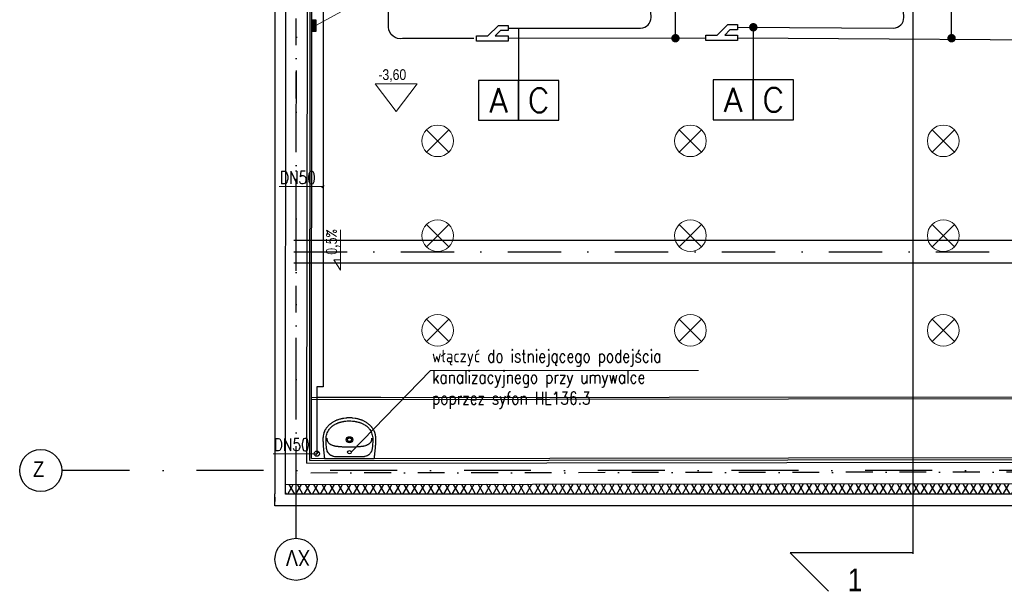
# Model space of a CAD drawing. Header units: millimetres. Extents: x -32221 to 212500, y 31663 to 93766.
# Tile 239 of 256: x 76903 to 86252, y 32516 to 37946. Entities that reach past the tile are written whole.
import ezdxf
from ezdxf.enums import TextEntityAlignment as Align

# ---------------------------------------------------------------- set-up
doc = ezdxf.new("R2010")
doc.units = ezdxf.units.MM
doc.linetypes.add('DASHDOTX2', pattern=[50.8, 25.4, -12.7, 0, -12.7])
for name, color, linetype in [('DVM_JOINT', 1, 'Continuous'), ('DVM_PIPE', 3, 'Continuous'), ('DVM_PIPE_MARK', 6, 'Continuous'), ('Freon sterowanie', 4, 'Continuous'), ('osie', 250, 'Continuous'), ('Sciany', 250, 'Continuous'), ('skropliny', 5, 'Continuous'), ('Wyposazenie', 250, 'Continuous')]:
    doc.layers.add(name, color=color, linetype=linetype)
for name, color, linetype, lineweight in [('lampy', 30, 'Continuous', 9), ('opis', 250, 'Continuous', 15), ('Opisy', 250, 'Continuous', 13)]:
    doc.layers.add(name, color=color, linetype=linetype, lineweight=lineweight)
doc.styles.add('DVM_DEFAULT', font='romans.shx', dxfattribs={"bigfont": 'whgtxt.shx'})
doc.styles.get("Standard").update_dxf_attribs({"font": 'ARIALN.TTF'})

# ---------------------------------------------------------------- blocks, each defined once
blk = doc.blocks.new('AC_RF')
at = {"layer": 'DVM_JOINT'}
blk.add_lwpolyline([(-150, 25), (-150, -25), (-42.3, -25), (57.7, -125), (150, -125), (150, -75), (78.4, -75), (28.4, -25), (150, -25), (150, 25), (-150, 25)], dxfattribs=at)
blk = doc.blocks.new('PIPE_MARK_LG')
at = {"layer": 'DVM_PIPE_MARK', "color": 0}
for p, q in [((0, 190), (-380, 190)), ((-380, 190), (-380, -190)), ((380, 190), (0, 190)), ((0, 190), (0, -190)), ((0, -190), (0, 190)), ((380, -190), (380, 190)), ((-380, -190), (0, -190)), ((0, -190), (380, -190))]:
    blk.add_line(p, q, dxfattribs=at)
at = {"layer": 'DVM_PIPE_MARK', "color": 0, "style": 'DVM_DEFAULT'}
for tag, p in [('L', (-190, 0)), ('G', (190, 0))]:
    blk.add_attdef(tag, text='', height=230, dxfattribs=at).set_placement(p, align=Align.MIDDLE)

msp = doc.modelspace()

# ---------------------------------------------------------------- hatches: boundary and pattern name
at = {"layer": 'Freon sterowanie'}
msp.add_hatch(color=256, dxfattribs=at).paths.add_polyline_path([(79714.742, 37944.959), (79678.549, 37944.959), (79678.549, 37835.145), (79714.742, 37835.145)])
at = {"layer": 'Sciany', "transparency": 33554687}
h = msp.add_hatch(dxfattribs=at)
h.set_pattern_fill('DIAMONDS', color=256, scale=21.298246, angle=360, style=0)
h.set_pattern_definition([(60, (74679.455, 27072.76), (-58.56231, 33.81097), []), (120, (74679.455, 27072.76), (-58.56231, -33.81097), [])])
h.paths.add_polyline_path([(88656.625, 62052.787), (79453.975, 62062.25), (79453.975, 61960.019), (88656.519, 61950.599)])
h.paths.add_polyline_path([(90450.502, 59450.093), (90442.433, 62050.95), (89849.325, 62051.56), (89849.219, 61949.228), (90340.202, 61948.719), (90347.912, 59463.521)])
h.paths.add_polyline_path([(89271.837, 47649.75), (89271.837, 50675.258), (89166.831, 50684.438), (89169.606, 47649.62)])
h.paths.add_polyline_path([(90134.206, 47841.043), (90143.718, 47841.033), (90340.202, 47840.829), (90347.912, 45355.632), (90450.502, 45342.204), (90442.433, 47943.061), (90152.927, 47943.33), (90134.217, 47943.347), (90134.251, 47884.562)])
h.paths.add_polyline_path([(79426.116, 33439.499), (89271.837, 33439.499), (89271.837, 36567.368), (89166.831, 36576.548), (89169.606, 33541.73), (79426.206, 33529.807)])

# ---------------------------------------------------------------- linework, layer by layer
msp.add_line((80333.331, 34356.461), (79733.331, 34356.461))
at = {"layer": 'DVM_PIPE'}
for points in [[(81541.082, 37867.319), (82798.708, 37867.319, 0.41421356), (82898.708, 37967.319), (82856.144, 38755.896)], [(83719.177, 37874.901), (85198.708, 37867.319, 0.41421356), (85298.708, 37967.319), (85256.144, 38755.896)], [(83719.177, 37774.509), (87556.802, 37747.588, 0.41421356), (87656.802, 37847.588), (87611.446, 38668.099)], [(81215.46, 37767.319), (80539.771, 37767.319, -0.45923378), (80405.743, 37874.142), (80407.036, 38257.924)]]:
    msp.add_lwpolyline(points, format="xyb", dxfattribs=at)
msp.add_lwpolyline([(81541.082, 37770.132), (83419.177, 37774.509)], dxfattribs=at)
at = {"layer": 'DVM_PIPE_MARK'}
for p, q in [((83130.126, 37770.132), (83130.126, 38270.132)), ((85751.614, 37770.132), (85751.614, 38270.132)), ((81641.082, 37870.132), (81641.082, 37370.132)), ((83869.177, 37874.509), (83869.177, 37374.509))]:
    msp.add_line(p, q, dxfattribs=at)
at = {"layer": 'DVM_PIPE_MARK', "const_width": 40}
for points in [[(83849.177, 37874.509, -1), (83889.177, 37874.509, -1), (83889.177, 37874.509, -1)], [(83110.126, 37770.132, -1), (83150.126, 37770.132, -1), (83150.126, 37770.132, -1)], [(85731.614, 37770.132, -1), (85771.614, 37770.132, -1), (85771.614, 37770.132, -1)]]:
    msp.add_lwpolyline(points, format="xyb", close=True, dxfattribs=at)
at = {"layer": 'Freon sterowanie'}
msp.add_lwpolyline([(79678.549, 37835.145), (79678.549, 37944.959), (79714.742, 37944.959), (79714.742, 37835.145)], close=True, dxfattribs=at)
at = {"layer": 'lampy'}
for p, q in [((80766.2, 36901.014), (80978.332, 36688.882)), ((80978.332, 36901.014), (80766.2, 36688.882)), ((83166.2, 36901.014), (83378.332, 36688.882)), ((83378.332, 36901.014), (83166.2, 36688.882)), ((85566.2, 36901.014), (85778.332, 36688.882)), ((85778.332, 36901.014), (85566.2, 36688.882)), ((80766.2, 36001.014), (80978.332, 35788.882)), ((80978.332, 36001.014), (80766.2, 35788.882)), ((83166.2, 36001.014), (83378.332, 35788.882)), ((83378.332, 36001.014), (83166.2, 35788.882)), ((85566.2, 36001.014), (85778.332, 35788.882)), ((85778.332, 36001.014), (85566.2, 35788.882)), ((80766.2, 35101.014), (80978.332, 34888.882)), ((80978.332, 35101.014), (80766.2, 34888.882)), ((83166.2, 35101.014), (83378.332, 34888.882)), ((83378.332, 35101.014), (83166.2, 34888.882)), ((85566.2, 35101.014), (85778.332, 34888.882)), ((85778.332, 35101.014), (85566.2, 34888.882))]:
    msp.add_line(p, q, dxfattribs=at)
for centre in [(80872.266, 36794.948), (83272.266, 36794.948), (85672.266, 36794.948), (80872.266, 35894.948), (83272.266, 35894.948), (85672.266, 35894.948), (80872.266, 34994.948), (83272.266, 34994.948), (85672.266, 34994.948)]:
    msp.add_circle(centre, 150, dxfattribs=at)
at = {"layer": 'opis'}
for p, q in [((79714.742, 37890.052), (80262.267, 38192.394)), ((79772.7, 36348.933), (79795.17, 36371.403)), ((79368.094, 36360.168), (79783.935, 36360.168)), ((79948.666, 35568.051), (79948.666, 35950.268)), ((79948.666, 35568.051), (79887.753, 35665.393)), ((79887.753, 35665.393), (79948.666, 35665.393)), ((80803.283, 34614.647), (80050.737, 33836.852)), ((80803.283, 34614.647), (83348.996, 34614.647)), ((79309.439, 33823.222), (79725.28, 33823.222)), ((79714.045, 33811.987), (79736.515, 33834.457))]:
    msp.add_line(p, q, dxfattribs=at)
at = {"layer": 'Opisy'}
for p, q in [((80477.599, 37072.624), (80277.92, 37337.199)), ((80277.92, 37337.199), (80677.278, 37337.199)), ((80477.599, 37072.624), (80677.278, 37337.199))]:
    msp.add_line(p, q, dxfattribs=at)
at = {"layer": 'osie'}
for p, q in [((85384.008, 64401.551), (85384.008, 32871.067)), ((79505.474, 35851.817), (89040.035, 35851.817)), ((89040.035, 35631.817), (79505.074, 35631.817)), ((85384.008, 32882.166), (84217.731, 32882.166)), ((84217.731, 32882.166), (84584.375, 32515.522))]:
    msp.add_line(p, q, dxfattribs=at)
at = {"layer": 'osie', "linetype": 'DASHDOTX2', "ltscale": 25}
for p, q in [((79527.066, 33019.002), (79550.699, 62731.446)), ((93188.295, 33662.497), (77303.49, 33662.497))]:
    msp.add_line(p, q, dxfattribs=at)
at = {"layer": 'osie', "linetype": 'DASHDOTX2', "ltscale": 20}
msp.add_line((79505.274, 35741.817), (89040.035, 35741.817), dxfattribs=at)
at = {"layer": 'osie'}
for centre in [(77103.49, 33662.497), (79527.066, 32819.002)]:
    msp.add_circle(centre, 200, dxfattribs=at)
at = {"layer": 'Sciany', "linetype": 'DASHDOTX2', "ltscale": 10}
for p, q in [((79528.63, 33639.4), (79528.63, 47739.724)), ((89067.244, 33651.398), (79528.63, 33639.4))]:
    msp.add_line(p, q, dxfattribs=at)
at = {"layer": 'Sciany'}
for p, q in [((79327.03, 46097.801), (79327.03, 33442.474)), ((79426.116, 33439.499), (79438.73, 46095.596)), ((79657.803, 33759.658), (79668.493, 46108.508)), ((79674.847, 33776.718), (79685.96, 46125.101)), ((79630.793, 33734.066), (79643.108, 46082.956)), ((79675.353, 34338.967), (88938.547, 34350.744)), ((79675.369, 34356.006), (88921.488, 34367.761)), ((79630.793, 33759.624), (79630.819, 33759.624)), ((79657.803, 33759.658), (88939.284, 33771.459)), ((79674.847, 33776.718), (88922.226, 33788.476)), ((79630.793, 33734.066), (88964.883, 33745.933)), ((79426.206, 33529.807), (89169.606, 33541.73)), ((79326.892, 33408.875), (79326.917, 33367.29)), ((79326.917, 33328.748), (79326.988, 33399.877)), ((79326.988, 33399.877), (79327.03, 33442.474)), ((89271.837, 33439.499), (79426.116, 33439.499)), ((89382.588, 33328.748), (79326.917, 33328.748))]:
    msp.add_line(p, q, dxfattribs=at)
at = {"layer": 'skropliny'}
for p, q in [((79783.935, 44728.49), (79783.935, 34458.504)), ((79783.935, 34458.504), (79725.28, 34458.504)), ((79725.28, 34458.504), (79725.28, 33823.222))]:
    msp.add_line(p, q, dxfattribs=at)
msp.add_circle((79725.28, 33823.222), 25, dxfattribs=at)
at = {"layer": 'Wyposazenie'}
for points in [[(80284.067, 33923.997), (80284.067, 33924.464), (80284.321, 33929.134), (80284.575, 33933.571), (80284.829, 33938.242), (80284.829, 33942.679), (80285.083, 33947.349), (80285.083, 33968.834), (80284.829, 33972.804), (80284.575, 33977.007), (80284.321, 33983.079), (80282.798, 33994.289), (80282.036, 33999.66), (80280.766, 34005.031), (80279.75, 34009.935), (80278.481, 34014.839), (80275.433, 34024.18), (80271.878, 34033.054), (80270.098, 34037.258), (80268.069, 34041.228), (80265.784, 34045.197), (80263.752, 34049.167), (80261.213, 34052.904), (80258.928, 34056.874), (80256.388, 34060.61), (80253.849, 34064.113), (80251.053, 34067.85), (80248.262, 34071.353), (80245.469, 34075.089), (80242.676, 34078.592), (80239.629, 34082.328), (80235.819, 34086.298), (80224.646, 34096.574), (80220.075, 34099.843), (80216.01, 34103.346), (80211.949, 34106.849), (80207.886, 34110.118), (80203.823, 34113.154), (80199.506, 34116.19), (80195.443, 34118.992), (80191.126, 34121.795), (80178.176, 34129.501), (80173.605, 34131.603), (80169.288, 34133.938), (80164.717, 34136.04), (80160.4, 34137.908), (80155.067, 34140.01), (80149.989, 34141.878), (80144.656, 34143.746), (80139.577, 34145.614), (80134.499, 34147.249), (80129.166, 34148.884), (80124.087, 34150.518), (80119.009, 34151.92), (80113.676, 34153.087), (80108.597, 34154.488), (80098.44, 34156.824), (80093.107, 34157.758), (80088.029, 34158.692), (80067.714, 34161.494), (80062.635, 34161.961), (80057.556, 34162.195), (80052.478, 34162.662), (80047.653, 34162.895), (80020.736, 34162.895), (80015.657, 34162.662), (80010.578, 34162.195), (80005.5, 34161.961), (80000.421, 34161.494), (79980.106, 34158.692), (79969.949, 34156.824), (79964.616, 34155.656), (79959.537, 34154.488), (79954.459, 34153.087), (79949.38, 34151.92), (79944.047, 34150.518), (79933.89, 34147.249), (79928.557, 34145.614), (79923.479, 34143.746), (79918.146, 34141.878), (79913.067, 34140.01), (79907.989, 34137.908), (79903.418, 34136.04), (79898.847, 34133.938), (79894.53, 34131.603), (79889.959, 34129.501), (79877.009, 34121.795), (79872.946, 34118.992), (79868.629, 34116.19), (79864.566, 34113.154), (79860.249, 34110.118), (79856.186, 34106.849), (79848.06, 34099.843), (79843.489, 34096.574), (79832.316, 34086.298), (79828.507, 34082.328), (79825.714, 34078.592), (79822.666, 34075.089), (79819.873, 34071.353), (79817.08, 34067.85), (79814.54, 34064.113), (79811.747, 34060.61), (79809.208, 34056.874), (79806.922, 34052.904), (79804.637, 34049.167), (79802.352, 34045.197), (79798.289, 34037.258), (79796.257, 34033.054), (79792.702, 34024.18), (79791.178, 34019.509), (79789.909, 34014.839), (79788.385, 34009.935), (79787.369, 34005.031), (79785.338, 33994.289), (79784.576, 33988.684), (79784.068, 33983.079), (79783.56, 33977.007), (79783.306, 33972.804), (79783.053, 33968.834), (79783.053, 33947.349), (79783.306, 33942.679), (79783.56, 33938.242), (79783.56, 33933.571), (79783.814, 33929.134), (79784.068, 33924.464), (79784.068, 33923.997), (79784.322, 33920.961), (79784.322, 33916.524), (79784.576, 33912.087), (79785.846, 33888.734), (79786.354, 33883.83), (79786.608, 33879.159), (79788.639, 33859.543), (79788.893, 33854.639), (79789.401, 33849.735), (79790.163, 33844.831), (79792.702, 33820.31), (79793.464, 33815.406), (79795.495, 33795.79), (79796.003, 33791.119), (79796.511, 33786.215), (79797.273, 33781.545), (79797.527, 33776.874), (80270.609, 33776.874), (80271.117, 33781.545), (80271.622, 33786.215), (80272.132, 33791.119), (80272.64, 33795.79), (80273.146, 33800.694), (80273.656, 33805.598), (80274.164, 33810.502), (80274.926, 33815.406), (80276.957, 33835.023), (80277.719, 33839.927), (80280.258, 33864.447), (80280.512, 33869.351), (80281.528, 33879.159), (80281.782, 33883.83), (80282.29, 33888.734), (80282.798, 33898.075), (80283.305, 33902.746), (80283.559, 33907.416), (80283.559, 33912.087), (80284.067, 33920.961)], [(80034.194, 34135.573), (80043.844, 34135.106), (80048.923, 34134.872), (80063.397, 34133.471), (80068.476, 34133.004), (80082.95, 34130.902), (80087.775, 34129.968), (80092.599, 34129.267), (80097.424, 34128.333), (80101.995, 34127.166), (80106.82, 34125.998), (80115.961, 34123.663), (80120.786, 34122.262), (80125.357, 34121.094), (80129.674, 34119.459), (80134.245, 34118.058), (80138.816, 34116.423), (80143.133, 34114.789), (80156.083, 34109.184), (80168.272, 34102.879), (80172.335, 34100.544), (80179.953, 34095.873), (80184.016, 34093.304), (80188.079, 34091.202), (80191.888, 34088.867), (80194.935, 34086.765), (80198.236, 34083.963), (80201.792, 34080.927), (80205.093, 34077.891), (80208.14, 34074.855), (80211.441, 34071.586), (80214.234, 34068.317), (80217.282, 34064.814), (80222.868, 34057.808), (80226.677, 34052.203), (80233.279, 34042.162), (80239.121, 34031.653), (80244.199, 34020.677), (80248.262, 34009.468), (80251.31, 33998.025), (80253.849, 33986.349), (80255.119, 33974.672), (80255.624, 33962.762), (80255.624, 33936.607), (80254.357, 33910.452), (80252.071, 33884.297), (80251.564, 33879.393), (80250.802, 33874.489), (80250.04, 33869.818), (80249.024, 33865.148), (80248.008, 33860.711), (80245.469, 33852.304), (80243.945, 33848.334), (80242.422, 33844.597), (80240.644, 33840.861), (80238.613, 33837.124), (80236.579, 33833.855), (80234.549, 33830.352), (80232.264, 33827.316), (80227.185, 33821.245), (80224.646, 33818.676), (80221.598, 33815.873), (80218.805, 33813.538), (80215.758, 33811.203), (80212.457, 33808.868), (80209.156, 33806.999), (80205.601, 33804.898), (80202.045, 33803.263), (80198.236, 33801.628), (80194.173, 33799.993), (80190.364, 33798.592), (80181.731, 33796.257), (80177.414, 33795.323), (80172.843, 33794.389), (80168.018, 33793.688), (80163.193, 33793.221), (80158.115, 33792.754), (80147.957, 33792.287), (79920.431, 33792.287), (79915.099, 33792.521), (79910.02, 33792.754), (79904.941, 33793.221), (79900.117, 33793.688), (79895.546, 33794.389), (79886.404, 33796.257), (79882.087, 33797.425), (79878.024, 33798.592), (79873.961, 33799.993), (79869.898, 33801.628), (79866.343, 33803.263), (79862.534, 33804.898), (79859.233, 33806.999), (79855.678, 33808.868), (79852.631, 33811.203), (79849.33, 33813.538), (79846.536, 33815.873), (79843.743, 33818.676), (79840.95, 33821.245), (79835.871, 33827.316), (79833.586, 33830.352), (79831.554, 33833.855), (79829.523, 33837.124), (79824.19, 33848.334), (79822.666, 33852.304), (79820.127, 33860.711), (79819.111, 33865.148), (79818.096, 33869.818), (79817.334, 33874.489), (79816.572, 33879.393), (79816.064, 33884.297), (79813.778, 33910.452), (79812.509, 33936.607), (79812.509, 33962.762), (79813.017, 33974.672), (79814.54, 33986.349), (79816.826, 33998.025), (79820.127, 34009.468), (79824.19, 34020.677), (79829.015, 34031.653), (79834.855, 34042.162), (79841.458, 34052.203), (79842.727, 34054.072), (79845.52, 34057.808), (79848.06, 34061.311), (79850.853, 34064.814), (79853.9, 34068.317), (79859.995, 34074.855), (79869.898, 34083.963), (79873.199, 34086.765), (79876.501, 34088.867), (79880.31, 34091.202), (79884.119, 34093.304), (79888.182, 34095.873), (79895.8, 34100.544), (79899.863, 34102.879), (79907.989, 34107.082), (79912.305, 34109.184), (79916.368, 34111.052), (79925.002, 34114.789), (79929.573, 34116.423), (79933.89, 34118.058), (79938.461, 34119.459), (79943.032, 34121.094), (79947.602, 34122.262), (79952.173, 34123.663), (79956.744, 34124.83), (79961.569, 34125.998), (79966.14, 34127.166), (79970.964, 34128.333), (79975.789, 34129.267), (79980.36, 34129.968), (79985.185, 34130.902), (79994.834, 34132.303), (79999.913, 34133.004), (80014.387, 34134.405), (80019.466, 34134.872), (80029.116, 34135.339)], [(80053.239, 33955.99), (80053.239, 33953.421), (80052.986, 33953.188), (80052.986, 33952.02), (80052.732, 33952.02), (80052.732, 33951.319), (80052.478, 33951.086), (80052.478, 33950.619), (80052.224, 33950.385), (80052.224, 33949.685), (80051.97, 33949.685), (80051.97, 33949.218), (80051.716, 33948.984), (80051.716, 33948.751), (80051.462, 33948.517), (80051.462, 33948.05), (80051.208, 33948.05), (80051.208, 33947.816), (80050.954, 33947.583), (80050.954, 33947.349), (80050.7, 33947.116), (80050.7, 33946.882), (80050.192, 33946.415), (80050.192, 33946.182), (80049.684, 33945.715), (80049.684, 33945.481), (80049.43, 33945.481), (80049.43, 33945.248), (80048.923, 33944.781), (80048.923, 33944.547), (80048.669, 33944.547), (80048.669, 33944.314), (80048.415, 33944.08), (80048.161, 33944.08), (80048.161, 33943.846), (80047.653, 33943.379), (80047.399, 33943.379), (80047.399, 33943.146), (80046.891, 33942.679), (80046.637, 33942.679), (80046.637, 33942.445), (80046.383, 33942.445), (80045.367, 33941.511), (80045.114, 33941.511), (80045.114, 33941.278), (80044.606, 33941.278), (80044.098, 33940.811), (80043.844, 33940.811), (80043.336, 33940.344), (80042.828, 33940.344), (80042.828, 33940.11), (80042.32, 33940.11), (80041.812, 33939.643), (80041.305, 33939.643), (80041.051, 33939.409), (80040.543, 33939.409), (80040.289, 33939.176), (80039.781, 33939.176), (80039.527, 33938.942), (80038.765, 33938.942), (80038.765, 33938.709), (80037.495, 33938.709), (80037.242, 33938.475), (80035.21, 33938.475), (80034.956, 33938.242), (80033.433, 33938.242), (80033.179, 33938.475), (80031.147, 33938.475), (80030.893, 33938.709), (80029.877, 33938.709), (80029.624, 33938.942), (80028.862, 33938.942), (80028.608, 33939.176), (80028.1, 33939.176), (80027.846, 33939.409), (80027.592, 33939.409), (80027.338, 33939.643), (80026.83, 33939.643), (80026.576, 33939.877), (80026.322, 33939.877), (80026.068, 33940.11), (80025.814, 33940.11), (80025.56, 33940.344), (80025.307, 33940.344), (80025.053, 33940.577), (80024.799, 33940.577), (80024.545, 33940.811), (80024.291, 33940.811), (80024.291, 33941.044), (80024.037, 33941.044), (80023.783, 33941.278), (80023.529, 33941.278), (80023.529, 33941.511), (80023.275, 33941.511), (80022.767, 33941.978), (80022.513, 33941.978), (80022.513, 33942.212), (80022.259, 33942.212), (80021.751, 33942.679), (80021.497, 33942.679), (80021.497, 33942.912), (80021.244, 33943.146), (80020.99, 33943.146), (80020.99, 33943.379), (80020.736, 33943.379), (80020.482, 33943.613), (80020.482, 33943.846), (80020.228, 33943.846), (80020.228, 33944.08), (80019.72, 33944.547), (80019.466, 33944.547), (80019.466, 33944.781), (80018.958, 33945.248), (80018.958, 33945.481), (80018.45, 33945.948), (80018.45, 33946.182), (80018.196, 33946.182), (80018.196, 33946.415), (80017.942, 33946.649), (80017.942, 33946.882), (80017.688, 33947.116), (80017.688, 33947.349), (80017.181, 33947.816), (80017.181, 33948.284), (80016.927, 33948.284), (80016.927, 33948.751), (80016.673, 33948.984), (80016.673, 33949.218), (80016.419, 33949.451), (80016.419, 33949.918), (80016.165, 33950.152), (80016.165, 33950.619), (80015.911, 33950.852), (80015.911, 33951.319), (80015.657, 33951.553), (80015.657, 33952.253), (80015.403, 33952.487), (80015.403, 33953.888), (80015.149, 33954.122), (80015.149, 33957.625), (80015.403, 33957.858), (80015.403, 33959.026), (80015.657, 33959.259), (80015.657, 33960.193), (80015.911, 33960.427), (80015.911, 33960.894), (80016.165, 33961.128), (80016.165, 33961.595), (80016.419, 33961.828), (80016.419, 33962.295), (80016.673, 33962.295), (80016.673, 33962.762), (80016.927, 33962.996), (80016.927, 33963.229), (80017.181, 33963.463), (80017.181, 33963.93), (80017.688, 33964.397), (80017.688, 33964.864), (80017.942, 33964.864), (80017.942, 33965.098), (80018.45, 33965.565), (80018.45, 33965.798), (80018.958, 33966.265), (80018.958, 33966.499), (80019.212, 33966.499), (80019.212, 33966.732), (80019.72, 33967.199), (80019.72, 33967.433), (80019.974, 33967.433), (80020.228, 33967.666), (80020.228, 33967.9), (80020.482, 33967.9), (80020.482, 33968.133), (80020.736, 33968.133), (80020.99, 33968.367), (80020.99, 33968.6), (80021.244, 33968.6), (80021.244, 33968.834), (80021.497, 33968.834), (80021.751, 33969.068), (80021.751, 33969.301), (80022.005, 33969.301), (80022.513, 33969.768), (80022.767, 33969.768), (80022.767, 33970.002), (80023.021, 33970.002), (80023.529, 33970.469), (80023.783, 33970.469), (80024.291, 33970.936), (80024.799, 33970.936), (80024.799, 33971.169), (80025.053, 33971.169), (80025.307, 33971.403), (80025.56, 33971.403), (80025.56, 33971.636), (80026.068, 33971.636), (80026.322, 33971.87), (80026.576, 33971.87), (80026.83, 33972.103), (80027.338, 33972.103), (80027.338, 33972.337), (80027.846, 33972.337), (80028.1, 33972.57), (80028.608, 33972.57), (80028.862, 33972.804), (80029.624, 33972.804), (80029.877, 33973.037), (80030.893, 33973.037), (80031.147, 33973.271), (80033.179, 33973.271), (80033.433, 33973.505), (80034.956, 33973.505), (80035.21, 33973.271), (80037.242, 33973.271), (80037.495, 33973.037), (80038.511, 33973.037), (80038.765, 33972.804), (80039.527, 33972.804), (80039.527, 33972.57), (80040.289, 33972.57), (80040.543, 33972.337), (80041.051, 33972.337), (80041.305, 33972.103), (80041.812, 33972.103), (80041.812, 33971.87), (80042.32, 33971.87), (80042.828, 33971.403), (80043.336, 33971.403), (80043.844, 33970.936), (80044.098, 33970.936), (80044.098, 33970.702), (80044.606, 33970.702), (80045.114, 33970.235), (80045.367, 33970.235), (80045.367, 33970.002), (80045.621, 33970.002), (80045.875, 33969.768), (80046.129, 33969.768), (80046.129, 33969.535), (80046.383, 33969.301), (80046.637, 33969.301), (80046.637, 33969.068), (80046.891, 33969.068), (80046.891, 33968.834), (80047.145, 33968.834), (80047.399, 33968.6), (80047.399, 33968.367), (80047.653, 33968.367), (80048.161, 33967.9), (80048.161, 33967.666), (80048.415, 33967.666), (80048.669, 33967.433), (80048.669, 33967.199), (80048.923, 33967.199), (80048.923, 33966.966), (80049.177, 33966.966), (80049.177, 33966.732), (80049.43, 33966.499), (80049.43, 33966.265), (80049.684, 33966.265), (80049.684, 33966.032), (80050.192, 33965.565), (80050.192, 33965.331), (80050.446, 33965.331), (80050.446, 33965.098), (80050.7, 33964.864), (80050.7, 33964.63), (80050.954, 33964.397), (80050.954, 33964.163), (80051.208, 33963.93), (80051.208, 33963.696), (80051.462, 33963.463), (80051.462, 33963.229), (80051.716, 33962.996), (80051.716, 33962.762), (80051.97, 33962.529), (80051.97, 33962.062), (80052.224, 33962.062), (80052.224, 33961.361), (80052.478, 33961.128), (80052.478, 33960.661), (80052.732, 33960.427), (80052.732, 33959.726), (80052.986, 33959.493), (80052.986, 33958.559), (80053.239, 33958.325)]]:
    msp.add_lwpolyline(points, close=True, dxfattribs=at)
msp.add_lwpolyline([(79820.127, 33969.301), (79820.381, 33964.63), (79820.889, 33960.193), (79821.651, 33955.756), (79822.412, 33951.553), (79823.682, 33947.583), (79825.206, 33943.613), (79826.983, 33939.877), (79828.761, 33936.374), (79831.046, 33933.104), (79836.125, 33926.565), (79838.918, 33923.763), (79842.219, 33920.727), (79845.52, 33918.158), (79849.076, 33915.59), (79856.694, 33910.919), (79865.327, 33906.716), (79869.898, 33904.847), (79874.723, 33902.979), (79879.802, 33901.344), (79884.88, 33899.943), (79890.213, 33898.542), (79895.8, 33897.141), (79901.64, 33895.973), (79912.305, 33894.572), (79917.638, 33894.105), (79922.971, 33893.405), (79928.303, 33892.937), (79933.636, 33892.237), (79954.967, 33890.369), (79960.045, 33889.902), (79965.378, 33889.668), (79970.711, 33889.201), (79975.789, 33888.968), (79981.122, 33888.734), (79986.201, 33888.267), (79991.533, 33888.033), (79996.612, 33887.8), (80001.944, 33887.8), (80012.102, 33887.333), (80022.513, 33887.333), (80027.592, 33887.099), (80040.543, 33887.099), (80045.621, 33887.333), (80056.033, 33887.333), (80061.111, 33887.566), (80066.444, 33887.8), (80071.523, 33887.8), (80076.602, 33888.033), (80081.934, 33888.267), (80087.013, 33888.734), (80097.678, 33889.201), (80102.757, 33889.668), (80108.089, 33889.902), (80113.422, 33890.369), (80118.501, 33890.836), (80134.499, 33892.237), (80139.831, 33892.937), (80145.164, 33893.405), (80150.497, 33894.105), (80155.829, 33894.572), (80166.495, 33895.973), (80172.335, 33897.141), (80177.922, 33898.542), (80188.587, 33901.344), (80193.412, 33902.979), (80198.236, 33904.847), (80202.807, 33906.716), (80207.378, 33908.817), (80211.441, 33910.919), (80215.504, 33913.254), (80219.313, 33915.59), (80222.868, 33918.158), (80226.169, 33920.727), (80229.217, 33923.763), (80232.008, 33926.565), (80234.803, 33929.835), (80237.088, 33933.104), (80239.375, 33936.374), (80241.406, 33939.877), (80242.93, 33943.613), (80244.453, 33947.583), (80245.723, 33951.553), (80246.739, 33955.756), (80247.501, 33960.193), (80247.754, 33964.63), (80248.008, 33969.301)], dxfattribs=at)
at = {"layer": 'Wyposazenie', "lineweight": 25}
for centre, major_axis, ratio in [((80034.194, 33955.873), (30.98, 0), 0.923403), ((80034.194, 33837.008), (17.522, 0), 0.912968)]:
    msp.add_ellipse(centre, major_axis=major_axis, ratio=ratio, start_param=0, end_param=6.283185, dxfattribs=at)

# ---------------------------------------------------------------- block references
at = {"layer": 'DVM_JOINT', "extrusion": (0, 1.22465e-16, -1), "rotation": 180}
msp.add_blockref('AC_RF', (-81391.082, 37767.319), dxfattribs=at)
at = {"layer": 'DVM_JOINT', "extrusion": (0, -1.22465e-16, -1), "rotation": 180}
msp.add_blockref('AC_RF', (-83569.177, 37774.509), dxfattribs=at)
at = {"layer": 'DVM_PIPE_MARK'}
ref = msp.add_blockref('PIPE_MARK_LG', (81641.082, 37180.132), dxfattribs=at)
ref.add_attrib('L', 'A', dxfattribs={"color": 4, "height": 230, "style": 'DVM_DEFAULT'}).set_placement((81451.082, 37180.132), align=Align.MIDDLE)
ref.add_attrib('G', 'C', dxfattribs={"color": 3, "height": 230, "style": 'DVM_DEFAULT'}).set_placement((81831.082, 37180.132), align=Align.MIDDLE)
ref = msp.add_blockref('PIPE_MARK_LG', (83869.177, 37184.509), dxfattribs=at)
ref.add_attrib('L', 'A', dxfattribs={"color": 4, "height": 230, "style": 'DVM_DEFAULT'}).set_placement((83679.177, 37184.509), align=Align.MIDDLE)
ref.add_attrib('G', 'C', dxfattribs={"color": 3, "height": 230, "style": 'DVM_DEFAULT'}).set_placement((84059.177, 37184.509), align=Align.MIDDLE)

# ---------------------------------------------------------------- texts
at = {"layer": 'opis', "char_height": 120, "attachment_point": 1}
for s, insert, width in [('\\Fromans|c238;\\W0.8;DN50', (79373.947, 36505.786), 248.87938), ('\\Fromans|c238;\\W0.8;włączyć do istniejącego podejścia kanalizacyjnego przy umywalce poprzez syfon HL136.3', (80818.478, 34810.43), 2637.04517), ('\\Fromans|c238;\\W0.8;DN50', (79315.292, 33968.84), 248.87938)]:
    msp.add_mtext(s, dxfattribs=dict(at, insert=insert, width=width))
at = {"layer": 'opis', "insert": (79816.749, 35712.787), "char_height": 96, "width": 746.63813, "attachment_point": 1, "rotation": 90}
msp.add_mtext('{\\Fromans|c238;\\W0.8;0,5%}', dxfattribs=at)
at = {"layer": 'Opisy'}
msp.add_text('-3,60', height=101.3994, dxfattribs=at).set_placement((80308.886, 37373.703))
at = {"layer": 'osie'}
for s, height, p in [('Z', 151.314, (77030.044, 33600.407)), ('1', 216.072, (84765.69, 32516.191))]:
    msp.add_text(s, height=height, dxfattribs=at).set_placement(p)
msp.add_text('XV', height=151.3145, rotation=180.6502733, dxfattribs=at).set_placement((79660.115, 32909.742))

doc.saveas('drawing.dxf')
